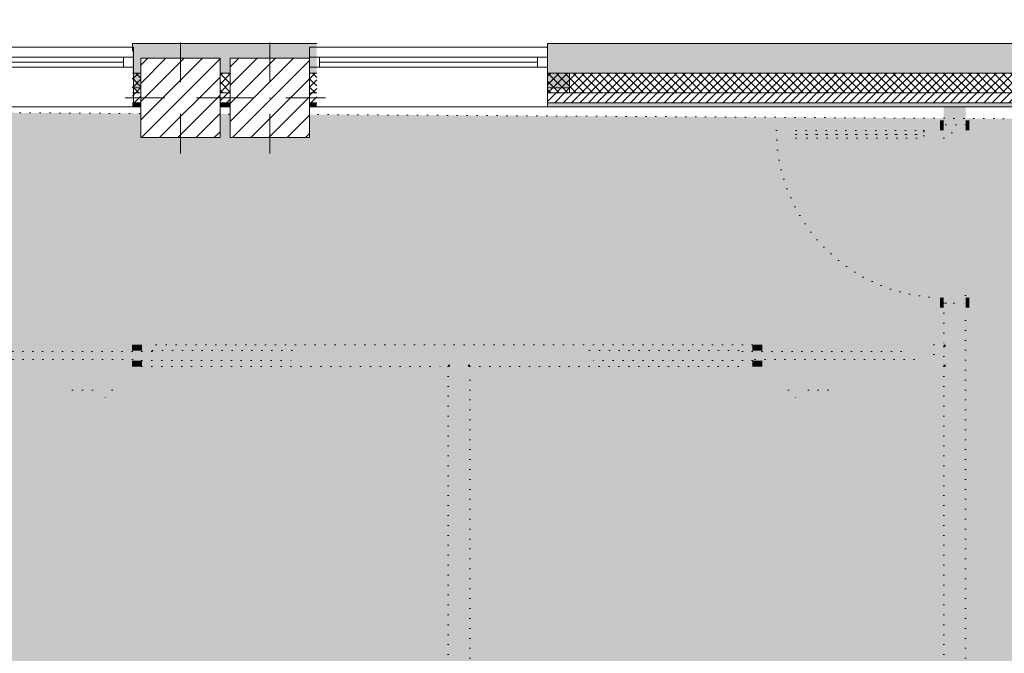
# Model space of a CAD drawing. Header units: millimetres. Extents: x -30280 to 19093, y -19247 to 4746.
# Tile 11 of 41: x -13660 to -8694, y -15096 to -11900. Entities that reach past the tile are written whole.
import ezdxf

# ---------------------------------------------------------------- set-up
doc = ezdxf.new("R2010")
doc.units = ezdxf.units.MM
doc.header["$MEASUREMENT"] = 0
doc.linetypes.add('Punteado_1', pattern=[50, 0, -50])
doc.linetypes.add('Wipeout_Contour', pattern=[1000, 0, -1000])
for name, color, linetype in [('10_ESTR_Pilars', 7, 'Continuous'), ('12_FAÇ_Façana', 7, 'Continuous'), ('Demolido_07_CR_Cel Ras', 7, 'Continuous'), ('Demolido_08_Envans', 7, 'Continuous'), ('Demolido_Puertas Archicad', 7, 'Continuous'), ('Ventanas Archicad', 7, 'Continuous')]:
    doc.layers.add(name, color=color, linetype=linetype)
for name, color, linetype, lineweight in [('10_ESTR_Pilars_Pluma_Nº__20', 1, 'Continuous', 5), ('10_ESTR_Pilars_Pluma_Nº__28', 7, 'Continuous', 20), ('10_ESTR_Pilars_Pluma_Nº__42', 8, 'Continuous', 25), ('12_FAÇ_Façana_Pluma_Nº__1', 7, 'Continuous', 5), ('12_FAÇ_Façana_Pluma_Nº__2', 8, 'Continuous', 5), ('12_FAÇ_Façana_Pluma_Nº__7', 7, 'Continuous', 5), ('Demolido_07_CR_Cel Ras_Pluma_Nº__1', 7, 'Continuous', 5), ('Demolido_07_CR_Cel Ras_Pluma_Nº__100', 2, 'Continuous', 5), ('Demolido_08_Envans_Pluma_Nº__1', 7, 'Continuous', 5), ('Demolido_08_Envans_Pluma_Nº__100', 2, 'Continuous', 5), ('Demolido_Puertas Archicad_Pluma_Nº__1', 7, 'Continuous', 5), ('Demolido_Puertas Archicad_Pluma_Nº__100', 2, 'Continuous', 5), ('Ventanas Archicad_Pluma_Nº__1', 7, 'Continuous', 5), ('Ventanas Archicad_Pluma_Nº__7', 7, 'Continuous', 5)]:
    doc.layers.add(name, color=color, linetype=linetype, lineweight=lineweight)
for name, color, linetype, lineweight, true_color in [('12_FAÇ_Façana_Pluma_Nº__102', 7, 'Continuous', 5, 0xcccccc), ('12_FAÇ_Façana_Pluma_Nº__174', 7, 'Continuous', 13, 0xe4ad2c), ('12_FAÇ_Façana_Pluma_Nº__176', 7, 'Continuous', 15, 0x93a0c6)]:
    doc.layers.add(name, color=color, linetype=linetype, lineweight=lineweight, true_color=true_color)
pattern_1 = [(45, (0, 0), (-21.213203, 21.213203), [])]
pattern_2 = [(45, (0, 0), (-21.213203, 21.213203), []), (135, (0, 0), (21.213203, 21.213203), [])]
pattern_3 = [(0, (0, 0), (0, 75), [0, -75])]
pattern_4 = [(45, (0, 0), (-45.96194, 45.96194), [])]

# ---------------------------------------------------------------- blocks, each defined once
blk = doc.blocks.new('Forjado_3_1', base_point=(-28092.2, -1194))
at = {"layer": 'Demolido_07_CR_Cel Ras_Pluma_Nº__100', "linetype": 'Continuous', "lineweight": 0, "true_color": 0x3f3f00}
blk.add_hatch(color=48, dxfattribs=at).paths.add_polyline_path([(-28092.2, -1194), (-1681.1, -1194), (-1681.1, -12339), (-1971.1, -12439), (-18763.6, -12339), (-18763.6, -17084), (-1670.4, -17244), (5828.9, -17239), (5828.9, -16789), (6428.9, -16799), (6428.9, -12439), (6178.9, -12439), (6061.7, -1189.8), (7253.9, -1194), (7253.9, 3863.5), (-28092.2, 3863.5)])
at = {"layer": 'Demolido_07_CR_Cel Ras_Pluma_Nº__1', "color": 7, "linetype": 'Punteado_1', "lineweight": 5, "flags": 128}
blk.add_lwpolyline([(-28092.2, -1194), (-1681.1, -1194), (-1681.1, -12339), (-1971.1, -12439), (-18763.6, -12339), (-18763.6, -17084), (-1670.4, -17244), (5828.9, -17239), (5828.9, -16789), (6428.9, -16799), (6428.9, -12439), (6178.9, -12439), (6061.7, -1189.8), (7253.9, -1194), (7253.9, 3863.5), (-28092.2, 3863.5)], close=True, dxfattribs=at)
blk = doc.blocks.new('Muro_22_1', base_point=(-7036.1, -12339))
at = {"layer": '12_FAÇ_Façana_Pluma_Nº__102', "linetype": 'Continuous', "lineweight": 0, "true_color": 0xe5e5e5}
blk.add_hatch(color=254, dxfattribs=at).paths.add_polyline_path([(-10997.4, -12019), (-10997.4, -12169), (-7450.4, -12169), (-7450.4, -12094.6), (-7050.4, -12094.6), (-7050.4, -12169), (-7036.1, -12169), (-7036.1, -12019)])
at = {"layer": '12_FAÇ_Façana_Pluma_Nº__174', "linetype": 'Continuous', "lineweight": 13, "true_color": 0xe4ad2c}
h = blk.add_hatch(dxfattribs=at)
h.set_pattern_fill('SATE_Aislamiento_0001', color=42, style=0, pattern_type=2)
h.set_pattern_definition(pattern_2)
h.paths.add_polyline_path([(-10997.4, -12269), (-7450.4, -12269), (-7450.4, -12169), (-10997.4, -12169)])
h = blk.add_hatch(dxfattribs=at)
h.set_pattern_fill('SATE_Aislamiento_0001', color=42, style=0, pattern_type=2)
h.set_pattern_definition(pattern_2)
h.paths.add_polyline_path([(-7050.4, -12269), (-7036.1, -12269), (-7036.1, -12169), (-7050.4, -12169)])
at = {"layer": '12_FAÇ_Façana_Pluma_Nº__176', "linetype": 'Continuous', "lineweight": 0, "true_color": 0x495063}
for points in [[(-10997.4, -12339), (-7450.4, -12339), (-7450.4, -12319), (-10997.4, -12319)], [(-7050.4, -12339), (-7036.1, -12339), (-7036.1, -12319), (-7050.4, -12319)]]:
    blk.add_hatch(color=251, dxfattribs=at).paths.add_polyline_path(points)
at = {"layer": '12_FAÇ_Façana_Pluma_Nº__2', "linetype": 'Continuous', "lineweight": 5}
h = blk.add_hatch(dxfattribs=at)
h.set_pattern_fill('Ceramic_0001', color=8, style=0, pattern_type=2)
h.set_pattern_definition(pattern_1)
h.paths.add_polyline_path([(-10997.4, -12319), (-7450.4, -12319), (-7450.4, -12269), (-10997.4, -12269)])
h = blk.add_hatch(dxfattribs=at)
h.set_pattern_fill('Ceramic_0001', color=8, style=0, pattern_type=2)
h.set_pattern_definition(pattern_1)
h.paths.add_polyline_path([(-7050.4, -12319), (-7036.1, -12319), (-7036.1, -12269), (-7050.4, -12269)])
at = {"layer": '12_FAÇ_Façana_Pluma_Nº__7', "color": 7, "linetype": 'Continuous', "lineweight": 5}
for p, q in [((-10997.4, -12169), (-7450.4, -12169)), ((-7050.4, -12169), (-7036.1, -12169)), ((-10997.4, -12269), (-7450.4, -12269)), ((-7050.4, -12269), (-7036.1, -12269)), ((-10997.4, -12319), (-7450.4, -12319)), ((-7050.4, -12319), (-7036.1, -12319))]:
    blk.add_line(p, q, dxfattribs=at)
at = {"layer": '12_FAÇ_Façana_Pluma_Nº__7', "color": 7, "linetype": 'Continuous', "lineweight": 5, "flags": 128}
for points in [[(-7036.1, -12019), (-10997.4, -12019)], [(-10997.4, -12019), (-10997.4, -12339)], [(-7036.1, -12059), (-7036.1, -12019)], [(-10997.4, -12339), (-7450.4, -12339)], [(-7050.4, -12339), (-7036.1, -12339)]]:
    blk.add_lwpolyline(points, dxfattribs=at)
blk = doc.blocks.new('Muro_24_1', base_point=(-12161.1, -12339))
at = {"layer": '12_FAÇ_Façana_Pluma_Nº__102', "linetype": 'Continuous', "lineweight": 0, "true_color": 0xe5e5e5}
blk.add_hatch(color=254, dxfattribs=at).paths.add_polyline_path([(-12161.1, -12019), (-13091.1, -12019), (-13091.1, -12169), (-13048.4, -12169), (-13048.4, -12094.6), (-12648.4, -12094.6), (-12648.4, -12169), (-12597.4, -12169), (-12597.4, -12094.6), (-12197.4, -12094.6), (-12197.4, -12169), (-12161.1, -12169)])
at = {"layer": '12_FAÇ_Façana_Pluma_Nº__174', "linetype": 'Continuous', "lineweight": 13, "true_color": 0xe4ad2c}
h = blk.add_hatch(dxfattribs=at)
h.set_pattern_fill('SATE_Aislamiento_0001', color=42, style=0, pattern_type=2)
h.set_pattern_definition(pattern_2)
h.paths.add_polyline_path([(-13091.1, -12269), (-13048.4, -12269), (-13048.4, -12169), (-13091.1, -12169)])
h = blk.add_hatch(dxfattribs=at)
h.set_pattern_fill('SATE_Aislamiento_0001', color=42, style=0, pattern_type=2)
h.set_pattern_definition(pattern_2)
h.paths.add_polyline_path([(-12648.4, -12269), (-12597.4, -12269), (-12597.4, -12169), (-12648.4, -12169)])
h = blk.add_hatch(dxfattribs=at)
h.set_pattern_fill('SATE_Aislamiento_0001', color=42, style=0, pattern_type=2)
h.set_pattern_definition(pattern_2)
h.paths.add_polyline_path([(-12197.4, -12269), (-12161.1, -12269), (-12161.1, -12169), (-12197.4, -12169)])
at = {"layer": '12_FAÇ_Façana_Pluma_Nº__176', "linetype": 'Continuous', "lineweight": 0, "true_color": 0x495063}
for points in [[(-13091.1, -12339), (-13048.4, -12339), (-13048.4, -12319), (-13091.1, -12319)], [(-12648.4, -12339), (-12597.4, -12339), (-12597.4, -12319), (-12648.4, -12319)], [(-12197.4, -12339), (-12161.1, -12339), (-12161.1, -12319), (-12197.4, -12319)]]:
    blk.add_hatch(color=251, dxfattribs=at).paths.add_polyline_path(points)
at = {"layer": '12_FAÇ_Façana_Pluma_Nº__2', "linetype": 'Continuous', "lineweight": 5}
h = blk.add_hatch(dxfattribs=at)
h.set_pattern_fill('Ceramic_0001', color=8, style=0, pattern_type=2)
h.set_pattern_definition(pattern_1)
h.paths.add_polyline_path([(-13091.1, -12319), (-13048.4, -12319), (-13048.4, -12269), (-13091.1, -12269)])
h = blk.add_hatch(dxfattribs=at)
h.set_pattern_fill('Ceramic_0001', color=8, style=0, pattern_type=2)
h.set_pattern_definition(pattern_1)
h.paths.add_polyline_path([(-12648.4, -12319), (-12597.4, -12319), (-12597.4, -12269), (-12648.4, -12269)])
h = blk.add_hatch(dxfattribs=at)
h.set_pattern_fill('Ceramic_0001', color=8, style=0, pattern_type=2)
h.set_pattern_definition(pattern_1)
h.paths.add_polyline_path([(-12197.4, -12319), (-12161.1, -12319), (-12161.1, -12269), (-12197.4, -12269)])
at = {"layer": '12_FAÇ_Façana_Pluma_Nº__7', "color": 7, "linetype": 'Continuous', "lineweight": 5}
for p, q in [((-13091.1, -12169), (-13048.4, -12169)), ((-12648.4, -12169), (-12597.4, -12169)), ((-12197.4, -12169), (-12161.1, -12169)), ((-13091.1, -12269), (-13048.4, -12269)), ((-12648.4, -12269), (-12597.4, -12269)), ((-12197.4, -12269), (-12161.1, -12269)), ((-13091.1, -12319), (-13048.4, -12319)), ((-12648.4, -12319), (-12597.4, -12319)), ((-12197.4, -12319), (-12161.1, -12319))]:
    blk.add_line(p, q, dxfattribs=at)
at = {"layer": '12_FAÇ_Façana_Pluma_Nº__7', "color": 7, "linetype": 'Continuous', "lineweight": 5, "flags": 128}
for points in [[(-12161.1, -12019), (-13091.1, -12019)], [(-13091.1, -12019), (-13091.1, -12059)], [(-13091.1, -12339), (-13048.4, -12339)], [(-12648.4, -12339), (-12597.4, -12339)], [(-12197.4, -12339), (-12161.1, -12339)]]:
    blk.add_lwpolyline(points, dxfattribs=at)
blk = doc.blocks.new('Ventana Vertical Multi-Faja 27')
at = {"layer": 'Ventanas Archicad_Pluma_Nº__1', "color": 7, "linetype": 'Continuous', "lineweight": 5}
for p, q in [((-600, 50), (600, 50)), ((-600, 0), (-550, 0)), ((-550, 0), (-550, -50)), ((-550, 0), (550, 0)), ((550, -50), (550, 0)), ((550, 0), (600, 0)), ((-550, -25), (550, -25)), ((-550, -50), (-600, -50)), ((550, -50), (-550, -50)), ((600, -50), (550, -50)), ((-600, -180), (-600, -155)), ((600, -180), (600, -155)), ((-600, -250), (600, -250))]:
    blk.add_line(p, q, dxfattribs=at)
at = {"layer": 'Ventanas Archicad_Pluma_Nº__7', "color": 7, "linetype": 'Continuous', "lineweight": 5}
for p, q in [((-600, 50), (-600, 30)), ((600, 50), (600, 30)), ((-600, 30), (-600, 0)), ((-600, 30), (-600, 0)), ((-600, 0), (-600, -50)), ((-600, 0), (-600, -50)), ((-600, 0), (-600, -50)), ((-600, 0), (-600, -50)), ((600, 30), (600, 0)), ((600, 30), (600, 0)), ((600, 0), (600, -50)), ((600, 0), (600, -50)), ((600, 0), (600, -50)), ((600, 0), (600, -50)), ((-600, -50), (-600, -80)), ((-600, -50), (-600, -80)), ((-600, -80), (-600, -155)), ((-600, -80), (-600, -155)), ((600, -50), (600, -80)), ((600, -50), (600, -80)), ((600, -80), (600, -155)), ((600, -80), (600, -155)), ((-600, -180), (-600, -230)), ((600, -180), (600, -230)), ((-600, -230), (-600, -250)), ((600, -230), (600, -250))]:
    blk.add_line(p, q, dxfattribs=at)
blk = doc.blocks.new('Muro_26_1', base_point=(-11002.4, -12339))
at = {"layer": '12_FAÇ_Façana', "linetype": 'Continuous', "lineweight": 0, "true_color": 0x000000}
h = blk.add_hatch(dxfattribs=at)
h.set_pattern_fill('Yeso_0001', color=18, style=0, pattern_type=2)
h.set_pattern_definition(pattern_3)
h.paths.add_polyline_path([(-12197.4, -12269), (-12197.4, -12244), (-12307.4, -12244), (-12307.4, -12269)])
h = blk.add_hatch(dxfattribs=at)
h.set_pattern_fill('Yeso_0001', color=18, style=0, pattern_type=2)
h.set_pattern_definition(pattern_3)
h.paths.add_polyline_path([(-10997.4, -12269), (-10887.4, -12269), (-10887.4, -12244), (-10997.4, -12244)])
at = {"layer": '12_FAÇ_Façana_Pluma_Nº__102', "linetype": 'Continuous', "lineweight": 0, "true_color": 0xe5e5e5}
for points in [[(-12307.4, -12169), (-12307.4, -12244), (-12197.4, -12244), (-12197.4, -12059)], [(-10887.4, -12169), (-10997.4, -12059), (-10997.4, -12244), (-10887.4, -12244)]]:
    blk.add_hatch(color=254, dxfattribs=at).paths.add_polyline_path(points)
at = {"layer": '12_FAÇ_Façana_Pluma_Nº__1', "color": 7, "linetype": 'Continuous', "lineweight": 5}
for p, q in [((-12307.4, -12244), (-12307.4, -12269)), ((-12197.4, -12244), (-12307.4, -12244)), ((-12197.4, -12269), (-12197.4, -12244)), ((-10997.4, -12269), (-10997.4, -12244)), ((-10997.4, -12244), (-10887.4, -12244)), ((-10887.4, -12244), (-10887.4, -12269)), ((-12307.4, -12269), (-12197.4, -12269)), ((-10887.4, -12269), (-10997.4, -12269))]:
    blk.add_line(p, q, dxfattribs=at)
at = {"layer": '12_FAÇ_Façana_Pluma_Nº__7', "color": 7, "linetype": 'Continuous', "lineweight": 5}
for p, q in [((-12197.4, -12039), (-12197.4, -12059)), ((-12197.4, -12059), (-12197.4, -12089)), ((-12197.4, -12059), (-12197.4, -12089)), ((-10997.4, -12039), (-10997.4, -12059)), ((-10997.4, -12059), (-10997.4, -12089)), ((-10997.4, -12059), (-10997.4, -12089)), ((-12197.4, -12089), (-12197.4, -12139)), ((-12197.4, -12089), (-12197.4, -12139)), ((-10997.4, -12089), (-10997.4, -12139)), ((-10997.4, -12089), (-10997.4, -12139)), ((-12197.4, -12139), (-12197.4, -12169)), ((-12197.4, -12139), (-12197.4, -12169)), ((-10997.4, -12139), (-10997.4, -12169)), ((-10997.4, -12139), (-10997.4, -12169)), ((-12307.4, -12169), (-12307.4, -12244)), ((-12197.4, -12169), (-12197.4, -12244)), ((-12197.4, -12169), (-12197.4, -12244)), ((-10997.4, -12169), (-10997.4, -12244)), ((-10997.4, -12169), (-10997.4, -12244)), ((-10887.4, -12169), (-10887.4, -12244)), ((-12197.4, -12269), (-12197.4, -12319)), ((-10997.4, -12269), (-10997.4, -12319)), ((-12197.4, -12319), (-12197.4, -12339)), ((-10997.4, -12319), (-10997.4, -12339))]:
    blk.add_line(p, q, dxfattribs=at)
at = {"layer": 'Ventanas Archicad', "color": 253, "linetype": 'Continuous', "lineweight": 5, "true_color": 0xa4a4a6, "zscale": 1000}
blk.add_blockref('Ventana Vertical Multi-Faja 27', (-11597.4, -12089), dxfattribs=at)
blk = doc.blocks.new('Muro_27_1', base_point=(-13091.1, -12339))
at = {"layer": '12_FAÇ_Façana', "linetype": 'Continuous', "lineweight": 0, "true_color": 0x000000}
h = blk.add_hatch(dxfattribs=at)
h.set_pattern_fill('Yeso_0001', color=18, style=0, pattern_type=2)
h.set_pattern_definition(pattern_3)
h.paths.add_polyline_path([(-14286.1, -12269), (-14286.1, -12244), (-14396.1, -12244), (-14396.1, -12269)])
h = blk.add_hatch(dxfattribs=at)
h.set_pattern_fill('Yeso_0001', color=18, style=0, pattern_type=2)
h.set_pattern_definition(pattern_3)
h.paths.add_polyline_path([(-13086.1, -12269), (-12976.1, -12269), (-12976.1, -12244), (-13086.1, -12244)])
at = {"layer": '12_FAÇ_Façana_Pluma_Nº__102', "linetype": 'Continuous', "lineweight": 0, "true_color": 0xe5e5e5}
for points in [[(-14396.1, -12169), (-14396.1, -12244), (-14286.1, -12244), (-14286.1, -12059)], [(-12976.1, -12169), (-13086.1, -12059), (-13086.1, -12244), (-12976.1, -12244)]]:
    blk.add_hatch(color=254, dxfattribs=at).paths.add_polyline_path(points)
at = {"layer": '12_FAÇ_Façana_Pluma_Nº__1', "color": 7, "linetype": 'Continuous', "lineweight": 5}
for p, q in [((-14396.1, -12244), (-14396.1, -12269)), ((-14286.1, -12244), (-14396.1, -12244)), ((-14286.1, -12269), (-14286.1, -12244)), ((-13086.1, -12269), (-13086.1, -12244)), ((-13086.1, -12244), (-12976.1, -12244)), ((-12976.1, -12244), (-12976.1, -12269)), ((-14396.1, -12269), (-14286.1, -12269)), ((-12976.1, -12269), (-13086.1, -12269))]:
    blk.add_line(p, q, dxfattribs=at)
at = {"layer": '12_FAÇ_Façana_Pluma_Nº__7', "color": 7, "linetype": 'Continuous', "lineweight": 5}
for p, q in [((-14286.1, -12039), (-14286.1, -12059)), ((-14286.1, -12059), (-14286.1, -12089)), ((-14286.1, -12059), (-14286.1, -12089)), ((-13086.1, -12039), (-13086.1, -12059)), ((-13086.1, -12059), (-13086.1, -12089)), ((-13086.1, -12059), (-13086.1, -12089)), ((-14286.1, -12089), (-14286.1, -12139)), ((-14286.1, -12089), (-14286.1, -12139)), ((-13086.1, -12089), (-13086.1, -12139)), ((-13086.1, -12089), (-13086.1, -12139)), ((-14286.1, -12139), (-14286.1, -12169)), ((-14286.1, -12139), (-14286.1, -12169)), ((-13086.1, -12139), (-13086.1, -12169)), ((-13086.1, -12139), (-13086.1, -12169)), ((-14396.1, -12169), (-14396.1, -12244)), ((-14286.1, -12169), (-14286.1, -12244)), ((-14286.1, -12169), (-14286.1, -12244)), ((-13086.1, -12169), (-13086.1, -12244)), ((-13086.1, -12169), (-13086.1, -12244)), ((-12976.1, -12169), (-12976.1, -12244)), ((-14286.1, -12269), (-14286.1, -12319)), ((-13086.1, -12269), (-13086.1, -12319)), ((-14286.1, -12319), (-14286.1, -12339)), ((-13086.1, -12319), (-13086.1, -12339))]:
    blk.add_line(p, q, dxfattribs=at)
at = {"layer": 'Ventanas Archicad', "color": 253, "linetype": 'Continuous', "lineweight": 5, "true_color": 0xa4a4a6, "zscale": 1000}
blk.add_blockref('Ventana Vertical Multi-Faja 27', (-13686.1, -12089), dxfattribs=at)
blk = doc.blocks.new('Muro_48_1', base_point=(-11498.7, -17084))
at = {"layer": 'Demolido_08_Envans_Pluma_Nº__100', "linetype": 'Continuous', "lineweight": 5}
for points in [[(-11488.7, -15169), (-11488.7, -13649), (-11498.7, -13649), (-11498.7, -15169)], [(-11398.7, -13639), (-11488.7, -13639), (-11488.7, -13649), (-11398.7, -13649)], [(-11398.7, -15179), (-11398.7, -13649), (-11488.7, -13649), (-11488.7, -15179)], [(-11388.7, -16974), (-11388.7, -13649), (-11398.7, -13649), (-11398.7, -16974)], [(-11498.7, -15169), (-11498.7, -15179), (-11488.7, -15179), (-11488.7, -15169)], [(-11488.7, -15179), (-11488.7, -15269), (-11398.7, -15269), (-11398.7, -15179)], [(-11498.7, -15269), (-11498.7, -15279), (-11488.7, -15279), (-11488.7, -15269)], [(-11498.7, -15279), (-11498.7, -16974), (-11488.7, -16974), (-11488.7, -15279)], [(-11488.7, -15269), (-11488.7, -16974), (-11398.7, -16974), (-11398.7, -15269)], [(-11398.7, -16974), (-11488.7, -16974), (-11488.7, -16984), (-11398.7, -16984)]]:
    blk.add_hatch(color=2, dxfattribs=at).paths.add_polyline_path(points)
at = {"layer": 'Demolido_08_Envans_Pluma_Nº__1', "color": 7, "linetype": 'Punteado_1', "lineweight": 5, "flags": 128}
for points in [[(-11498.7, -13649), (-11498.7, -15169)], [(-11388.7, -16974), (-11388.7, -13649)], [(-11498.7, -15279), (-11498.7, -16974)]]:
    blk.add_lwpolyline(points, dxfattribs=at)
blk = doc.blocks.new('Puerta Corredera Empotrada 27[4]_1')
at = {"layer": 'Demolido_Puertas Archicad_Pluma_Nº__100', "linetype": 'Continuous', "lineweight": 5}
for points in [[(-13892.9, -13539), (-13942.9, -13539), (-13942.9, -13649), (-13892.9, -13649)], [(-13042.9, -13569), (-13042.9, -13539), (-13092.9, -13539), (-13092.9, -13569)], [(-13792.9, -13614), (-12992.9, -13614), (-12992.9, -13574), (-13792.9, -13574)], [(-13042.9, -13649), (-13042.9, -13619), (-13092.9, -13619), (-13092.9, -13649)]]:
    blk.add_hatch(color=2, dxfattribs=at).paths.add_polyline_path(points)
at = {"layer": 'Demolido_Puertas Archicad_Pluma_Nº__1', "color": 7, "linetype": 'Punteado_1', "lineweight": 5}
for p, q in [((-13942.9, -13649), (-13942.9, -13539)), ((-13942.9, -13539), (-13892.9, -13539)), ((-13942.9, -13549), (-13942.9, -13539)), ((-13942.9, -13549), (-13942.9, -13539)), ((-13942.9, -13639), (-13942.9, -13549)), ((-13942.9, -13639), (-13942.9, -13549)), ((-13892.9, -13539), (-13892.9, -13649)), ((-13092.9, -13569), (-13092.9, -13539)), ((-13092.9, -13539), (-13042.9, -13539)), ((-13042.9, -13539), (-13042.9, -13569)), ((-13042.9, -13549), (-13042.9, -13539)), ((-13042.9, -13549), (-13042.9, -13539)), ((-13042.9, -13569), (-13042.9, -13549)), ((-13042.9, -13569), (-13042.9, -13549)), ((-12992.9, -13574), (-13792.9, -13574)), ((-13792.9, -13574), (-13792.9, -13614)), ((-13042.9, -13569), (-13092.9, -13569)), ((-12992.9, -13614), (-12992.9, -13574)), ((-13942.9, -13649), (-13942.9, -13639)), ((-13942.9, -13649), (-13942.9, -13639)), ((-13892.9, -13649), (-13942.9, -13649)), ((-13792.9, -13614), (-12992.9, -13614)), ((-13092.9, -13649), (-13092.9, -13619)), ((-13092.9, -13619), (-13042.9, -13619)), ((-13042.9, -13649), (-13092.9, -13649)), ((-13042.9, -13619), (-13042.9, -13649)), ((-13042.9, -13639), (-13042.9, -13619)), ((-13042.9, -13639), (-13042.9, -13619)), ((-13042.9, -13649), (-13042.9, -13639)), ((-13042.9, -13649), (-13042.9, -13639)), ((-13192.9, -13769), (-13242.9, -13719)), ((-13392.9, -13769), (-13192.9, -13769)), ((-13192.9, -13769), (-13242.9, -13819))]:
    blk.add_line(p, q, dxfattribs=at)
blk = doc.blocks.new('Puerta Corredera Empotrada 27[5]_1')
at = {"layer": 'Demolido_Puertas Archicad_Pluma_Nº__100', "linetype": 'Continuous', "lineweight": 5}
for points in [[(-9964.8, -13569), (-9914.8, -13569), (-9914.8, -13539), (-9964.8, -13539)], [(-9048.7, -13539), (-9048.7, -13649), (-8998.7, -13649), (-8998.7, -13539)], [(-9148.7, -13614), (-9148.7, -13574), (-10014.8, -13574), (-10014.8, -13614)], [(-9964.8, -13649), (-9914.8, -13649), (-9914.8, -13619), (-9964.8, -13619)]]:
    blk.add_hatch(color=2, dxfattribs=at).paths.add_polyline_path(points)
at = {"layer": 'Demolido_Puertas Archicad_Pluma_Nº__1', "color": 7, "linetype": 'Punteado_1', "lineweight": 5}
for p, q in [((-9914.8, -13539), (-9964.8, -13539)), ((-9964.8, -13539), (-9964.8, -13569)), ((-9964.8, -13539), (-9964.8, -13549)), ((-9964.8, -13539), (-9964.8, -13549)), ((-9964.8, -13549), (-9964.8, -13569)), ((-9964.8, -13549), (-9964.8, -13569)), ((-9914.8, -13569), (-9914.8, -13539)), ((-9048.7, -13539), (-9048.7, -13649)), ((-8998.7, -13539), (-9048.7, -13539)), ((-8998.7, -13649), (-8998.7, -13539)), ((-8998.7, -13539), (-8998.7, -13549)), ((-8998.7, -13539), (-8998.7, -13549)), ((-8998.7, -13549), (-8998.7, -13639)), ((-8998.7, -13549), (-8998.7, -13639)), ((-10014.8, -13614), (-10014.8, -13574)), ((-10014.8, -13574), (-9148.7, -13574)), ((-9964.8, -13569), (-9914.8, -13569)), ((-9148.7, -13574), (-9148.7, -13614)), ((-9148.7, -13614), (-10014.8, -13614)), ((-9914.8, -13619), (-9964.8, -13619)), ((-9964.8, -13619), (-9964.8, -13649)), ((-9964.8, -13619), (-9964.8, -13639)), ((-9964.8, -13619), (-9964.8, -13639)), ((-9964.8, -13639), (-9964.8, -13649)), ((-9964.8, -13639), (-9964.8, -13649)), ((-9964.8, -13649), (-9914.8, -13649)), ((-9914.8, -13649), (-9914.8, -13619)), ((-9048.7, -13649), (-8998.7, -13649)), ((-8998.7, -13639), (-8998.7, -13649)), ((-8998.7, -13639), (-8998.7, -13649)), ((-9781.7, -13769), (-9731.7, -13719)), ((-9581.7, -13769), (-9781.7, -13769)), ((-9781.7, -13769), (-9731.7, -13819))]:
    blk.add_line(p, q, dxfattribs=at)
blk = doc.blocks.new('Muro_51_1', base_point=(-14801.1, -13539))
at = {"layer": 'Demolido_08_Envans_Pluma_Nº__100', "linetype": 'Continuous', "lineweight": 5}
for points in [[(-13042.9, -13539), (-13042.9, -13549), (-9964.8, -13549), (-9964.8, -13539)], [(-13042.9, -13549), (-13042.9, -13569), (-12287.9, -13569), (-12287.9, -13619), (-13042.9, -13619), (-13042.9, -13639), (-11488.7, -13639), (-11488.7, -13549)], [(-11398.7, -13549), (-11488.7, -13549), (-11488.7, -13639), (-11398.7, -13639)], [(-11398.7, -13549), (-11398.7, -13639), (-9964.8, -13639), (-9964.8, -13619), (-10785.9, -13619), (-10785.9, -13569), (-9964.8, -13569), (-9964.8, -13549)], [(-8998.7, -13549), (-8998.7, -13639), (-8988.7, -13639), (-8988.7, -13549)], [(-13042.9, -13639), (-13042.9, -13649), (-11498.7, -13649), (-11498.7, -13639)], [(-11488.7, -13639), (-11498.7, -13639), (-11498.7, -13649), (-11488.7, -13649)], [(-11388.7, -13639), (-11398.7, -13639), (-11398.7, -13649), (-11388.7, -13649)], [(-11388.7, -13649), (-9964.8, -13649), (-9964.8, -13639), (-11388.7, -13639)]]:
    blk.add_hatch(color=2, dxfattribs=at).paths.add_polyline_path(points)
at = {"layer": 'Demolido_08_Envans_Pluma_Nº__1', "color": 7, "linetype": 'Punteado_1', "lineweight": 5}
for p, q in [((-13042.9, -13549), (-13042.9, -13539)), ((-13042.9, -13569), (-13042.9, -13549)), ((-9964.8, -13539), (-9964.8, -13549)), ((-9964.8, -13549), (-9964.8, -13569)), ((-8998.7, -13539), (-8998.7, -13549)), ((-8998.7, -13549), (-8998.7, -13639)), ((-12287.9, -13569), (-13042.9, -13569)), ((-12287.9, -13619), (-12287.9, -13569)), ((-10785.9, -13569), (-9964.8, -13569)), ((-10785.9, -13619), (-10785.9, -13569)), ((-13042.9, -13619), (-12287.9, -13619)), ((-13042.9, -13639), (-13042.9, -13619)), ((-13042.9, -13649), (-13042.9, -13639)), ((-9964.8, -13619), (-10785.9, -13619)), ((-9964.8, -13619), (-9964.8, -13639)), ((-9964.8, -13639), (-9964.8, -13649)), ((-8998.7, -13639), (-8998.7, -13649))]:
    blk.add_line(p, q, dxfattribs=at)
at = {"layer": 'Demolido_08_Envans_Pluma_Nº__1', "color": 7, "linetype": 'Punteado_1', "lineweight": 5, "flags": 128}
for points in [[(-9964.8, -13539), (-13042.9, -13539)], [(-13042.9, -13649), (-11498.7, -13649)], [(-11388.7, -13649), (-9964.8, -13649)]]:
    blk.add_lwpolyline(points, dxfattribs=at)
at = {"layer": 'Demolido_Puertas Archicad', "color": 7, "linetype": 'Punteado_1', "lineweight": 5}
for name in ['Puerta Corredera Empotrada 27[4]_1', 'Puerta Corredera Empotrada 27[5]_1']:
    blk.add_blockref(name, (0, 0), dxfattribs=at)
blk = doc.blocks.new('Puerta 27[6]_1')
at = {"layer": 'Demolido_Puertas Archicad_Pluma_Nº__100', "linetype": 'Continuous', "lineweight": 5}
for points in [[(-9017.7, -12458), (-8998.7, -12458), (-8998.7, -12408), (-9017.7, -12408)], [(-8888.7, -12458), (-8869.7, -12458), (-8869.7, -12408), (-8888.7, -12408)], [(-9842.7, -12458), (-9842.7, -12498), (-9742.7, -12498), (-9742.7, -12458)], [(-8998.7, -12498), (-8998.7, -12458), (-9098.7, -12458), (-9098.7, -12498)], [(-8888.7, -12430), (-8998.7, -12430), (-8998.7, -12458), (-8958.7, -12458), (-8958.7, -12470), (-8888.7, -12470)], [(-8998.7, -13302), (-9017.7, -13302), (-9017.7, -13352), (-8998.7, -13352)], [(-8888.7, -13290), (-8958.7, -13290), (-8958.7, -13302), (-8998.7, -13302), (-8998.7, -13330), (-8888.7, -13330)], [(-8869.7, -13302), (-8888.7, -13302), (-8888.7, -13352), (-8869.7, -13352)]]:
    blk.add_hatch(color=2, dxfattribs=at).paths.add_polyline_path(points)
at = {"layer": 'Demolido_Puertas Archicad_Pluma_Nº__1', "color": 7, "linetype": 'Punteado_1', "lineweight": 5}
for p, q in [((-9017.7, -12458), (-9017.7, -12408)), ((-9017.7, -12408), (-8998.7, -12408)), ((-8998.7, -12408), (-8998.7, -12458)), ((-8998.7, -12430), (-8998.7, -12408)), ((-8998.7, -12430), (-8998.7, -12408)), ((-8888.7, -12458), (-8888.7, -12408)), ((-8888.7, -12408), (-8869.7, -12408)), ((-8888.7, -12430), (-8888.7, -12408)), ((-8888.7, -12430), (-8888.7, -12408)), ((-8869.7, -12408), (-8869.7, -12458)), ((-9842.7, -12458), (-9742.7, -12458)), ((-9842.7, -12498), (-9842.7, -12458)), ((-9742.7, -12458), (-9742.7, -12498)), ((-9098.7, -12498), (-9098.7, -12458)), ((-9098.7, -12458), (-8998.7, -12458)), ((-8998.7, -12458), (-9017.7, -12458)), ((-8888.7, -12430), (-8998.7, -12430)), ((-8998.7, -12430), (-8998.7, -12458)), ((-8998.7, -12430), (-8988.7, -12430)), ((-8998.7, -12430), (-8988.7, -12430)), ((-8998.7, -12458), (-8958.7, -12458)), ((-8998.7, -12458), (-8998.7, -12498)), ((-8988.7, -12430), (-8898.7, -12430)), ((-8988.7, -12430), (-8898.7, -12430)), ((-8958.7, -12458), (-8958.7, -12470)), ((-8898.7, -12430), (-8888.7, -12430)), ((-8898.7, -12430), (-8888.7, -12430)), ((-8888.7, -12470), (-8888.7, -12430)), ((-8869.7, -12458), (-8888.7, -12458)), ((-9742.7, -12498), (-9842.7, -12498)), ((-9742.7, -12478), (-9098.7, -12478)), ((-8998.7, -12498), (-9098.7, -12498)), ((-8958.7, -12470), (-8888.7, -12470)), ((-9017.7, -13352), (-9017.7, -13302)), ((-9017.7, -13302), (-8998.7, -13302)), ((-8998.7, -13302), (-8998.7, -13352)), ((-8958.7, -13302), (-8998.7, -13302)), ((-8998.7, -13302), (-8998.7, -13330)), ((-8888.7, -13290), (-8958.7, -13290)), ((-8958.7, -13290), (-8958.7, -13302)), ((-8888.7, -13330), (-8888.7, -13290)), ((-8888.7, -13352), (-8888.7, -13302)), ((-8888.7, -13302), (-8869.7, -13302)), ((-8869.7, -13302), (-8869.7, -13352)), ((-8998.7, -13352), (-9017.7, -13352)), ((-8998.7, -13330), (-8888.7, -13330)), ((-8998.7, -13330), (-8988.7, -13330)), ((-8998.7, -13330), (-8988.7, -13330)), ((-8998.7, -13330), (-8998.7, -13352)), ((-8998.7, -13330), (-8998.7, -13352)), ((-8988.7, -13330), (-8898.7, -13330)), ((-8988.7, -13330), (-8898.7, -13330)), ((-8898.7, -13330), (-8888.7, -13330)), ((-8898.7, -13330), (-8888.7, -13330)), ((-8888.7, -13330), (-8888.7, -13352)), ((-8888.7, -13330), (-8888.7, -13352)), ((-8869.7, -13352), (-8888.7, -13352))]:
    blk.add_line(p, q, dxfattribs=at)
at = {"layer": 'Demolido_Puertas Archicad_Pluma_Nº__1', "color": 7, "linetype": 'Punteado_1', "lineweight": 5, "flags": 128}
for points in [[(-9742.7, -12458), (-9098.7, -12458), (-9098.7, -12478), (-9742.7, -12478)], [(-9742.7, -12478), (-9098.7, -12478), (-9098.7, -12498), (-9742.7, -12498)]]:
    blk.add_lwpolyline(points, close=True, dxfattribs=at)
at = {"layer": 'Demolido_Puertas Archicad_Pluma_Nº__1', "color": 7, "linetype": 'Punteado_1', "lineweight": 5}
blk.add_arc((-8998.7, -12458), 844, 180, 270, dxfattribs=at)
blk = doc.blocks.new('Muro_52_1', base_point=(-8998.7, -17084))
at = {"layer": 'Demolido_08_Envans_Pluma_Nº__100', "linetype": 'Continuous', "lineweight": 5}
for points in [[(-8998.7, -12430), (-8988.7, -12430), (-8988.7, -12339), (-8998.7, -12339)], [(-8988.7, -12339), (-8988.7, -12430), (-8898.7, -12430), (-8898.7, -12339)], [(-8898.7, -12339), (-8898.7, -12430), (-8888.7, -12430), (-8888.7, -12339)], [(-8998.7, -13539), (-8988.7, -13539), (-8988.7, -13330), (-8998.7, -13330)], [(-8988.7, -13549), (-8898.7, -13549), (-8898.7, -13330), (-8988.7, -13330)], [(-8898.7, -16974), (-8888.7, -16974), (-8888.7, -13330), (-8898.7, -13330)], [(-8998.7, -13539), (-8998.7, -13549), (-8988.7, -13549), (-8988.7, -13539)], [(-8988.7, -13549), (-8988.7, -13639), (-8898.7, -13639), (-8898.7, -13549)], [(-8998.7, -13639), (-8998.7, -13649), (-8988.7, -13649), (-8988.7, -13639)], [(-8998.7, -13649), (-8998.7, -16974), (-8988.7, -16974), (-8988.7, -13649)], [(-8988.7, -13639), (-8988.7, -16974), (-8898.7, -16974), (-8898.7, -13639)]]:
    blk.add_hatch(color=2, dxfattribs=at).paths.add_polyline_path(points)
at = {"layer": 'Demolido_08_Envans_Pluma_Nº__1', "color": 7, "linetype": 'Punteado_1', "lineweight": 5}
for p, q in [((-8998.7, -12430), (-8998.7, -12408)), ((-8888.7, -12430), (-8888.7, -12408)), ((-8998.7, -12430), (-8988.7, -12430)), ((-8988.7, -12430), (-8898.7, -12430)), ((-8898.7, -12430), (-8888.7, -12430)), ((-8998.7, -13330), (-8998.7, -13352)), ((-8998.7, -13330), (-8988.7, -13330)), ((-8988.7, -13330), (-8898.7, -13330)), ((-8898.7, -13330), (-8888.7, -13330)), ((-8888.7, -13330), (-8888.7, -13352))]:
    blk.add_line(p, q, dxfattribs=at)
at = {"layer": 'Demolido_08_Envans_Pluma_Nº__1', "color": 7, "linetype": 'Punteado_1', "lineweight": 5, "flags": 128}
for points in [[(-8988.7, -12339), (-8998.7, -12339)], [(-8998.7, -12339), (-8998.7, -12430)], [(-8898.7, -12339), (-8988.7, -12339)], [(-8888.7, -12339), (-8898.7, -12339)], [(-8888.7, -12430), (-8888.7, -12339)], [(-8998.7, -13330), (-8998.7, -13539)], [(-8888.7, -16974), (-8888.7, -13330)], [(-8998.7, -13649), (-8998.7, -16974)], [(-8898.7, -16974), (-8960.9, -16974)], [(-8888.7, -16974), (-8898.7, -16974)]]:
    blk.add_lwpolyline(points, dxfattribs=at)
at = {"layer": 'Demolido_Puertas Archicad', "color": 7, "linetype": 'Punteado_1', "lineweight": 5}
blk.add_blockref('Puerta 27[6]_1', (0, 0), dxfattribs=at)
blk = doc.blocks.new('Pilar_16_1', base_point=(-12397.4, -12294.6))
at = {"color": 254, "linetype": 'Wipeout_Contour', "lineweight": 0, "ltscale": 69844.628683}
blk.add_wipeout([(-12597.4, -12494.6), (-12197.4, -12494.6), (-12197.4, -12094.6), (-12597.4, -12094.6)], dxfattribs=at).dxf.layer = '10_ESTR_Pilars'
at = {"layer": '10_ESTR_Pilars_Pluma_Nº__42', "linetype": 'Continuous', "lineweight": 25}
h = blk.add_hatch(dxfattribs=at)
h.set_pattern_fill('00_GCT_trama_45º_e1_400__05', color=8, style=0, pattern_type=2)
h.set_pattern_definition(pattern_4)
h.paths.add_polyline_path([(-12597.4, -12494.6), (-12197.4, -12494.6), (-12197.4, -12094.6), (-12597.4, -12094.6)])
at = {"layer": '10_ESTR_Pilars_Pluma_Nº__20', "color": 1, "linetype": 'Continuous', "lineweight": 5}
for p, q in [((-12397.4, -12214.6), (-12397.4, -12014.6)), ((-12477.4, -12294.6), (-12677.4, -12294.6)), ((-12317.4, -12294.6), (-12117.4, -12294.6)), ((-12397.4, -12374.6), (-12397.4, -12574.6))]:
    blk.add_line(p, q, dxfattribs=at)
blk.add_point((-12397.4, -12294.6), dxfattribs=at)
at = {"layer": '10_ESTR_Pilars_Pluma_Nº__28', "color": 7, "linetype": 'Continuous', "lineweight": 20, "flags": 128}
blk.add_lwpolyline([(-12597.4, -12494.6), (-12197.4, -12494.6), (-12197.4, -12094.6), (-12597.4, -12094.6)], close=True, dxfattribs=at)
blk = doc.blocks.new('Pilar_17_1', base_point=(-12848.4, -12294.6))
at = {"color": 254, "linetype": 'Wipeout_Contour', "lineweight": 0, "ltscale": 71136.667689}
blk.add_wipeout([(-13048.4, -12494.6), (-12648.4, -12494.6), (-12648.4, -12094.6), (-13048.4, -12094.6)], dxfattribs=at).dxf.layer = '10_ESTR_Pilars'
at = {"layer": '10_ESTR_Pilars_Pluma_Nº__42', "linetype": 'Continuous', "lineweight": 25}
h = blk.add_hatch(dxfattribs=at)
h.set_pattern_fill('00_GCT_trama_45º_e1_400__05', color=8, style=0, pattern_type=2)
h.set_pattern_definition(pattern_4)
h.paths.add_polyline_path([(-13048.4, -12494.6), (-12648.4, -12494.6), (-12648.4, -12094.6), (-13048.4, -12094.6)])
at = {"layer": '10_ESTR_Pilars_Pluma_Nº__20', "color": 1, "linetype": 'Continuous', "lineweight": 5}
for p, q in [((-12848.4, -12214.6), (-12848.4, -12014.6)), ((-12928.4, -12294.6), (-13128.4, -12294.6)), ((-12768.4, -12294.6), (-12568.4, -12294.6)), ((-12848.4, -12374.6), (-12848.4, -12574.6))]:
    blk.add_line(p, q, dxfattribs=at)
blk.add_point((-12848.4, -12294.6), dxfattribs=at)
at = {"layer": '10_ESTR_Pilars_Pluma_Nº__28', "color": 7, "linetype": 'Continuous', "lineweight": 20, "flags": 128}
blk.add_lwpolyline([(-13048.4, -12494.6), (-12648.4, -12494.6), (-12648.4, -12094.6), (-13048.4, -12094.6)], close=True, dxfattribs=at)

msp = doc.modelspace()

# ---------------------------------------------------------------- block references
at = {"layer": '12_FAÇ_Façana', "color": 7, "lineweight": 20}
for name, p in [('Muro_27_1', (-13091.109, -12338.976)), ('Muro_24_1', (-12161.109, -12338.976)), ('Muro_26_1', (-11002.418, -12338.976)), ('Muro_22_1', (-7036.109, -12338.976))]:
    msp.add_blockref(name, p, dxfattribs=at)
at = {"layer": 'Demolido_07_CR_Cel Ras', "color": 7, "linetype": 'Punteado_1', "lineweight": 5}
msp.add_blockref('Forjado_3_1', (-28092.187, -1193.976), dxfattribs=at)
at = {"layer": 'Demolido_08_Envans', "color": 7, "lineweight": 5}
for name, p in [('Muro_52_1', (-8998.695, -17083.976)), ('Muro_51_1', (-14801.109, -13538.976)), ('Muro_48_1', (-11498.695, -17083.976))]:
    msp.add_blockref(name, p, dxfattribs=at)

# ---------------------------------------------------------------- next in the draw order: block references
at = {"layer": '10_ESTR_Pilars', "color": 7, "lineweight": 20}
msp.add_blockref('Pilar_16_1', (-12397.419, -12294.561), dxfattribs=at)

# ---------------------------------------------------------------- next in the draw order: block references
msp.add_blockref('Pilar_17_1', (-12848.368, -12294.561), dxfattribs=at)

doc.saveas('drawing.dxf')
